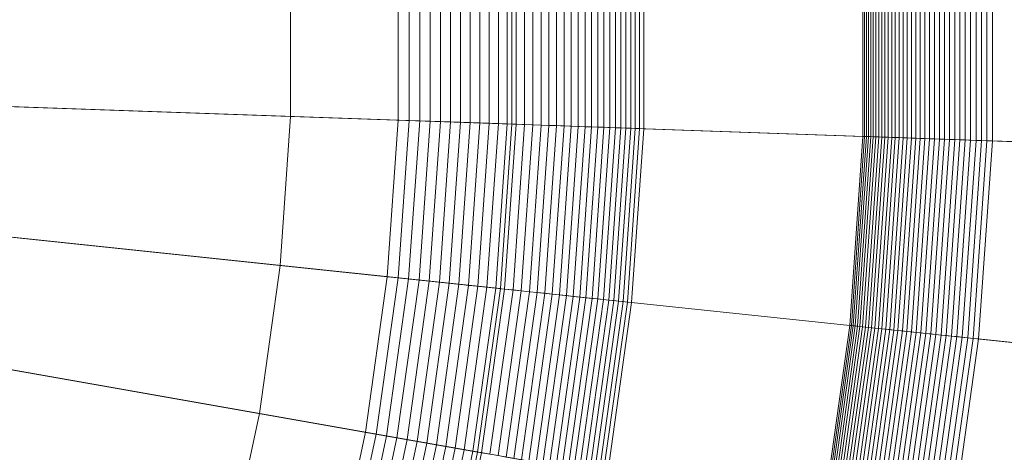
# Model space of a CAD drawing. Header units: millimetres. Extents: x -219 to 220, y -220 to 220.
# Tile 109 of 146: x 25.71 to 39.04, y -5.6 to 0.26. Entities that reach past the tile are written whole.
import ezdxf

# ---------------------------------------------------------------- set-up
doc = ezdxf.new("R2010")
doc.units = ezdxf.units.MM
doc.layers.add('LUCIDO_1', color=1, linetype='Continuous', lineweight=20, true_color=0xff0000)
doc.layers.add('Nessuna', color=7, linetype='Continuous', lineweight=9)

# ---------------------------------------------------------------- blocks, each defined once
blk = doc.blocks.new('Group-1')
at = {"layer": 'Nessuna', "color": 250, "linetype": 'Continuous', "lineweight": 20, "true_color": 0x444444, "transparency": 33554687}
for points in [[(0.392, -0.041, -69.941), (26.922, 17.853, -69.941), (25.609, 19.66, -69.941)], [(0.392, -0.041, -69.941), (28.105, 15.959, -69.941), (26.922, 17.853, -69.941)], [(0.392, -0.041, -69.941), (29.154, 13.987, -69.941), (28.105, 15.959, -69.941)], [(0.392, -0.041, -69.941), (30.062, 11.946, -69.941), (29.154, 13.987, -69.941)], [(0.392, -0.041, -69.941), (30.826, 9.847, -69.941), (30.062, 11.946, -69.941)], [(0.392, -0.041, -69.941), (31.442, 7.7, -69.941), (30.826, 9.847, -69.941)], [(0.392, -0.041, -69.941), (31.906, 5.516, -69.941), (31.442, 7.7, -69.941)], [(0.392, -0.041, -69.941), (32.217, 3.304, -69.941), (31.906, 5.516, -69.941)], [(0.392, -0.041, -69.941), (32.373, 1.076, -69.941), (32.217, 3.304, -69.941)], [(0.392, -0.041, -69.941), (32.373, -1.158, -69.941), (32.373, 1.076, -69.941)], [(32.373, 1.076, -74.941), (32.373, -1.158, -74.941), (29.375, -1.053, -77.941), (29.375, 0.971, -77.941)], [(32.373, 1.076, -69.941), (32.373, -1.158, -69.941), (32.373, -1.158, -74.941), (32.373, 1.076, -74.941)], [(29.375, 0.971, -77.941), (29.375, -1.053, -77.941), (17.382, -0.634, -77.941), (17.382, 0.552, -77.941)], [(0.392, -0.041, -69.941), (25.609, -19.742, -69.941), (26.922, -17.935, -69.941)], [(0.392, -0.041, -69.941), (26.922, -17.935, -69.941), (28.105, -16.041, -69.941)], [(0.392, -0.041, -69.941), (28.105, -16.041, -69.941), (29.154, -14.069, -69.941)], [(0.392, -0.041, -69.941), (29.154, -14.069, -69.941), (30.062, -12.029, -69.941)], [(0.392, -0.041, -69.941), (30.062, -12.029, -69.941), (30.826, -9.93, -69.941)], [(0.392, -0.041, -69.941), (30.826, -9.93, -69.941), (31.442, -7.783, -69.941)], [(0.392, -0.041, -69.941), (31.442, -7.783, -69.941), (31.906, -5.598, -69.941)], [(0.392, -0.041, -69.941), (31.906, -5.598, -69.941), (32.217, -3.386, -69.941)], [(0.392, -0.041, -69.941), (32.217, -3.386, -69.941), (32.373, -1.158, -69.941)], [(29.375, -1.053, -77.941), (29.233, -3.072, -77.941), (17.299, -1.818, -77.941), (17.382, -0.634, -77.941)], [(32.373, -1.158, -74.941), (32.217, -3.386, -74.941), (29.233, -3.072, -77.941), (29.375, -1.053, -77.941)], [(32.373, -1.158, -69.941), (32.217, -3.386, -69.941), (32.217, -3.386, -74.941), (32.373, -1.158, -74.941)], [(29.233, -3.072, -77.941), (28.952, -5.077, -77.941), (17.134, -2.993, -77.941), (17.299, -1.818, -77.941)], [(28.952, -5.077, -77.941), (28.531, -7.057, -77.941), (16.887, -4.154, -77.941), (17.134, -2.993, -77.941)], [(32.217, -3.386, -74.941), (31.906, -5.598, -74.941), (28.952, -5.077, -77.941), (29.233, -3.072, -77.941)], [(32.217, -3.386, -69.941), (31.906, -5.598, -69.941), (31.906, -5.598, -74.941), (32.217, -3.386, -74.941)], [(28.531, -7.057, -77.941), (27.973, -9.003, -77.941), (16.56, -5.294, -77.941), (16.887, -4.154, -77.941)], [(31.906, -5.598, -74.941), (31.442, -7.783, -74.941), (28.531, -7.057, -77.941), (28.952, -5.077, -77.941)], [(27.973, -9.003, -77.941), (27.281, -10.905, -77.941), (16.154, -6.409, -77.941), (16.56, -5.294, -77.941)], [(31.906, -5.598, -69.941), (31.442, -7.783, -69.941), (31.442, -7.783, -74.941), (31.906, -5.598, -74.941)]]:
    blk.add_3dface(points, dxfattribs=at)
at = {"layer": 'Nessuna', "color": 7, "linetype": 'Continuous', "lineweight": 9, "transparency": 33554687}
for points in [[(38.885, 1.303, -70.282), (38.885, -1.385, -70.282), (51.461, -1.824, -69.262), (51.461, 1.742, -69.262)], [(40.368, 1.355, -97.712), (40.368, -1.437, -97.712), (23.378, -0.844, -97.712), (23.378, 0.762, -97.712)], [(34.159, 1.138, -81.761), (34.159, -1.22, -81.761), (37.13, -1.324, -71.709), (37.13, 1.242, -71.709)], [(37.13, 1.242, -71.709), (37.13, -1.324, -71.709), (37.152, -1.325, -71.637), (37.152, 1.243, -71.637)], [(37.152, 1.243, -71.637), (37.152, -1.325, -71.637), (37.178, -1.326, -71.566), (37.178, 1.243, -71.566)], [(37.178, 1.243, -71.566), (37.178, -1.326, -71.566), (37.205, -1.327, -71.497), (37.205, 1.244, -71.497)], [(37.205, 1.244, -71.497), (37.205, -1.327, -71.497), (37.236, -1.328, -71.428), (37.236, 1.245, -71.428)], [(37.236, 1.245, -71.428), (37.236, -1.328, -71.428), (37.269, -1.329, -71.361), (37.269, 1.247, -71.361)], [(37.269, 1.247, -71.361), (37.269, -1.329, -71.361), (37.305, -1.33, -71.294), (37.305, 1.248, -71.294)], [(37.305, 1.248, -71.294), (37.305, -1.33, -71.294), (37.343, -1.331, -71.23), (37.343, 1.249, -71.23)], [(37.343, 1.249, -71.23), (37.343, -1.331, -71.23), (37.383, -1.333, -71.166), (37.383, 1.251, -71.166)], [(37.383, 1.251, -71.166), (37.383, -1.333, -71.166), (37.426, -1.334, -71.105), (37.426, 1.252, -71.105)], [(37.426, 1.252, -71.105), (37.426, -1.334, -71.105), (37.471, -1.336, -71.044), (37.471, 1.254, -71.044)], [(37.471, 1.254, -71.044), (37.471, -1.336, -71.044), (37.519, -1.338, -70.986), (37.519, 1.255, -70.986)], [(37.519, 1.255, -70.986), (37.519, -1.338, -70.986), (37.568, -1.339, -70.93), (37.568, 1.257, -70.93)], [(37.568, 1.257, -70.93), (37.568, -1.339, -70.93), (37.62, -1.341, -70.875), (37.62, 1.259, -70.875)], [(37.62, 1.259, -70.875), (37.62, -1.341, -70.875), (37.673, -1.343, -70.822), (37.673, 1.261, -70.822)], [(37.673, 1.261, -70.822), (37.673, -1.343, -70.822), (37.729, -1.345, -70.772), (37.729, 1.263, -70.772)], [(37.729, 1.263, -70.772), (37.729, -1.345, -70.772), (37.786, -1.347, -70.723), (37.786, 1.265, -70.723)], [(37.786, 1.265, -70.723), (37.786, -1.347, -70.723), (37.845, -1.349, -70.677), (37.845, 1.267, -70.677)], [(37.845, 1.267, -70.677), (37.845, -1.349, -70.677), (37.906, -1.351, -70.633), (37.906, 1.269, -70.633)], [(37.906, 1.269, -70.633), (37.906, -1.351, -70.633), (37.969, -1.353, -70.591), (37.969, 1.271, -70.591)], [(37.969, 1.271, -70.591), (37.969, -1.353, -70.591), (38.033, -1.356, -70.552), (38.033, 1.273, -70.552)], [(38.033, 1.273, -70.552), (38.033, -1.356, -70.552), (38.098, -1.358, -70.515), (38.098, 1.276, -70.515)], [(38.098, 1.276, -70.515), (38.098, -1.358, -70.515), (38.165, -1.36, -70.481), (38.165, 1.278, -70.481)], [(38.165, 1.278, -70.481), (38.165, -1.36, -70.481), (38.233, -1.363, -70.449), (38.233, 1.28, -70.449)], [(38.233, 1.28, -70.449), (38.233, -1.363, -70.449), (38.302, -1.365, -70.42), (38.302, 1.283, -70.42)], [(38.302, 1.283, -70.42), (38.302, -1.365, -70.42), (38.372, -1.367, -70.393), (38.372, 1.285, -70.393)], [(38.372, 1.285, -70.393), (38.372, -1.367, -70.393), (38.444, -1.37, -70.369), (38.444, 1.288, -70.369)], [(38.444, 1.288, -70.369), (38.444, -1.37, -70.369), (38.516, -1.372, -70.348), (38.516, 1.29, -70.348)], [(38.516, 1.29, -70.348), (38.516, -1.372, -70.348), (38.588, -1.375, -70.329), (38.588, 1.293, -70.329)], [(38.588, 1.293, -70.329), (38.588, -1.375, -70.329), (38.662, -1.378, -70.313), (38.662, 1.295, -70.313)], [(38.662, 1.295, -70.313), (38.662, -1.378, -70.313), (38.736, -1.38, -70.3), (38.736, 1.298, -70.3)], [(38.736, 1.298, -70.3), (38.736, -1.38, -70.3), (38.81, -1.383, -70.29), (38.81, 1.3, -70.29)], [(38.81, 1.3, -70.29), (38.81, -1.383, -70.29), (38.885, -1.385, -70.282), (38.885, 1.303, -70.282)], [(32.065, 1.065, -85.546), (32.065, -1.147, -85.546), (32.19, -1.151, -85.403), (32.19, 1.069, -85.403)], [(32.19, 1.069, -85.403), (32.19, -1.151, -85.403), (32.311, -1.156, -85.257), (32.311, 1.074, -85.257)], [(32.311, 1.074, -85.257), (32.311, -1.156, -85.257), (32.429, -1.16, -85.109), (32.429, 1.078, -85.109)], [(32.429, 1.078, -85.109), (32.429, -1.16, -85.109), (32.545, -1.164, -84.959), (32.545, 1.082, -84.959)], [(32.545, 1.082, -84.959), (32.545, -1.164, -84.959), (32.658, -1.168, -84.807), (32.658, 1.086, -84.807)], [(32.658, 1.086, -84.807), (32.658, -1.168, -84.807), (32.768, -1.172, -84.652), (32.768, 1.089, -84.652)], [(32.768, 1.089, -84.652), (32.768, -1.172, -84.652), (32.875, -1.175, -84.496), (32.875, 1.093, -84.496)], [(32.875, 1.093, -84.496), (32.875, -1.175, -84.496), (32.979, -1.179, -84.337), (32.979, 1.097, -84.337)], [(32.979, 1.097, -84.337), (32.979, -1.179, -84.337), (33.08, -1.183, -84.177), (33.08, 1.1, -84.177)], [(33.08, 1.1, -84.177), (33.08, -1.183, -84.177), (33.178, -1.186, -84.015), (33.178, 1.104, -84.015)], [(33.178, 1.104, -84.015), (33.178, -1.186, -84.015), (33.273, -1.189, -83.851), (33.273, 1.107, -83.851)], [(33.273, 1.107, -83.851), (33.273, -1.189, -83.851), (33.365, -1.193, -83.685), (33.365, 1.11, -83.685)], [(33.365, 1.11, -83.685), (33.365, -1.193, -83.685), (33.453, -1.196, -83.517), (33.453, 1.113, -83.517)], [(33.453, 1.113, -83.517), (33.453, -1.196, -83.517), (33.539, -1.199, -83.348), (33.539, 1.116, -83.348)], [(33.539, 1.116, -83.348), (33.539, -1.199, -83.348), (33.621, -1.201, -83.177), (33.621, 1.119, -83.177)], [(33.621, 1.119, -83.177), (33.621, -1.201, -83.177), (33.7, -1.204, -83.005), (33.7, 1.122, -83.005)], [(33.7, 1.122, -83.005), (33.7, -1.204, -83.005), (33.776, -1.207, -82.831), (33.776, 1.125, -82.831)], [(33.776, 1.125, -82.831), (33.776, -1.207, -82.831), (33.848, -1.209, -82.656), (33.848, 1.127, -82.656)], [(33.848, 1.127, -82.656), (33.848, -1.209, -82.656), (33.917, -1.212, -82.479), (33.917, 1.13, -82.479)], [(33.917, 1.13, -82.479), (33.917, -1.212, -82.479), (33.983, -1.214, -82.301), (33.983, 1.132, -82.301)], [(33.983, 1.132, -82.301), (33.983, -1.214, -82.301), (34.045, -1.216, -82.122), (34.045, 1.134, -82.122)], [(34.045, 1.134, -82.122), (34.045, -1.216, -82.122), (34.104, -1.218, -81.942), (34.104, 1.136, -81.942)], [(34.104, 1.136, -81.942), (34.104, -1.218, -81.942), (34.159, -1.22, -81.761), (34.159, 1.138, -81.761)], [(23.378, 0.762, -92.712), (23.378, -0.844, -92.712), (30.833, -1.104, -86.722), (30.833, 1.022, -86.722)], [(30.833, 1.022, -86.722), (30.833, -1.104, -86.722), (30.98, -1.109, -86.602), (30.98, 1.027, -86.602)], [(30.98, 1.027, -86.602), (30.98, -1.109, -86.602), (31.124, -1.114, -86.479), (31.124, 1.032, -86.479)], [(31.124, 1.032, -86.479), (31.124, -1.114, -86.479), (31.266, -1.119, -86.354), (31.266, 1.037, -86.354)], [(31.266, 1.037, -86.354), (31.266, -1.119, -86.354), (31.405, -1.124, -86.226), (31.405, 1.042, -86.226)], [(31.405, 1.042, -86.226), (31.405, -1.124, -86.226), (31.543, -1.129, -86.095), (31.543, 1.047, -86.095)], [(31.543, 1.047, -86.095), (31.543, -1.129, -86.095), (31.677, -1.134, -85.961), (31.677, 1.051, -85.961)], [(31.677, 1.051, -85.961), (31.677, -1.134, -85.961), (31.809, -1.138, -85.825), (31.809, 1.056, -85.825)], [(31.809, 1.056, -85.825), (31.809, -1.138, -85.825), (31.939, -1.143, -85.687), (31.939, 1.061, -85.687)], [(31.939, 1.061, -85.687), (31.939, -1.143, -85.687), (32.065, -1.147, -85.546), (32.065, 1.065, -85.546)], [(23.378, -0.844, -92.712), (23.266, -2.445, -92.712), (30.685, -3.225, -86.722), (30.833, -1.104, -86.722)], [(40.368, -1.437, -97.712), (40.173, -4.222, -97.712), (23.266, -2.445, -97.712), (23.378, -0.844, -97.712)], [(30.833, -1.104, -86.722), (30.685, -3.225, -86.722), (30.831, -3.24, -86.602), (30.98, -1.109, -86.602)], [(30.98, -1.109, -86.602), (30.831, -3.24, -86.602), (30.974, -3.255, -86.479), (31.124, -1.114, -86.479)], [(31.124, -1.114, -86.479), (30.974, -3.255, -86.479), (31.116, -3.27, -86.354), (31.266, -1.119, -86.354)], [(31.266, -1.119, -86.354), (31.116, -3.27, -86.354), (31.254, -3.285, -86.226), (31.405, -1.124, -86.226)], [(31.405, -1.124, -86.226), (31.254, -3.285, -86.226), (31.391, -3.299, -86.095), (31.543, -1.129, -86.095)], [(31.543, -1.129, -86.095), (31.391, -3.299, -86.095), (31.525, -3.313, -85.961), (31.677, -1.134, -85.961)], [(31.677, -1.134, -85.961), (31.525, -3.313, -85.961), (31.656, -3.327, -85.825), (31.809, -1.138, -85.825)], [(31.809, -1.138, -85.825), (31.656, -3.327, -85.825), (31.785, -3.341, -85.687), (31.939, -1.143, -85.687)], [(31.939, -1.143, -85.687), (31.785, -3.341, -85.687), (31.911, -3.354, -85.546), (32.065, -1.147, -85.546)], [(32.065, -1.147, -85.546), (31.911, -3.354, -85.546), (32.035, -3.367, -85.403), (32.19, -1.151, -85.403)], [(32.19, -1.151, -85.403), (32.035, -3.367, -85.403), (32.155, -3.38, -85.257), (32.311, -1.156, -85.257)], [(32.311, -1.156, -85.257), (32.155, -3.38, -85.257), (32.273, -3.392, -85.109), (32.429, -1.16, -85.109)], [(32.429, -1.16, -85.109), (32.273, -3.392, -85.109), (32.389, -3.404, -84.959), (32.545, -1.164, -84.959)], [(32.545, -1.164, -84.959), (32.389, -3.404, -84.959), (32.501, -3.416, -84.807), (32.658, -1.168, -84.807)], [(32.658, -1.168, -84.807), (32.501, -3.416, -84.807), (32.61, -3.427, -84.652), (32.768, -1.172, -84.652)], [(32.768, -1.172, -84.652), (32.61, -3.427, -84.652), (32.717, -3.439, -84.496), (32.875, -1.175, -84.496)], [(32.875, -1.175, -84.496), (32.717, -3.439, -84.496), (32.82, -3.449, -84.337), (32.979, -1.179, -84.337)], [(32.979, -1.179, -84.337), (32.82, -3.449, -84.337), (32.921, -3.46, -84.177), (33.08, -1.183, -84.177)], [(33.08, -1.183, -84.177), (32.921, -3.46, -84.177), (33.019, -3.47, -84.015), (33.178, -1.186, -84.015)], [(33.178, -1.186, -84.015), (33.019, -3.47, -84.015), (33.113, -3.48, -83.851), (33.273, -1.189, -83.851)], [(33.273, -1.189, -83.851), (33.113, -3.48, -83.851), (33.204, -3.49, -83.685), (33.365, -1.193, -83.685)], [(33.365, -1.193, -83.685), (33.204, -3.49, -83.685), (33.292, -3.499, -83.517), (33.453, -1.196, -83.517)], [(33.453, -1.196, -83.517), (33.292, -3.499, -83.517), (33.377, -3.508, -83.348), (33.539, -1.199, -83.348)], [(33.539, -1.199, -83.348), (33.377, -3.508, -83.348), (33.459, -3.517, -83.177), (33.621, -1.201, -83.177)], [(33.621, -1.201, -83.177), (33.459, -3.517, -83.177), (33.538, -3.525, -83.005), (33.7, -1.204, -83.005)], [(33.7, -1.204, -83.005), (33.538, -3.525, -83.005), (33.613, -3.533, -82.831), (33.776, -1.207, -82.831)], [(33.776, -1.207, -82.831), (33.613, -3.533, -82.831), (33.685, -3.54, -82.656), (33.848, -1.209, -82.656)], [(33.848, -1.209, -82.656), (33.685, -3.54, -82.656), (33.754, -3.548, -82.479), (33.917, -1.212, -82.479)], [(33.917, -1.212, -82.479), (33.754, -3.548, -82.479), (33.819, -3.554, -82.301), (33.983, -1.214, -82.301)], [(33.983, -1.214, -82.301), (33.819, -3.554, -82.301), (33.881, -3.561, -82.122), (34.045, -1.216, -82.122)], [(34.045, -1.216, -82.122), (33.881, -3.561, -82.122), (33.94, -3.567, -81.942), (34.104, -1.218, -81.942)], [(34.104, -1.218, -81.942), (33.94, -3.567, -81.942), (33.995, -3.573, -81.761), (34.159, -1.22, -81.761)], [(34.159, -1.22, -81.761), (33.995, -3.573, -81.761), (36.951, -3.884, -71.709), (37.13, -1.324, -71.709)], [(37.13, -1.324, -71.709), (36.951, -3.884, -71.709), (36.973, -3.886, -71.637), (37.152, -1.325, -71.637)], [(37.152, -1.325, -71.637), (36.973, -3.886, -71.637), (36.998, -3.889, -71.566), (37.178, -1.326, -71.566)], [(37.178, -1.326, -71.566), (36.998, -3.889, -71.566), (37.026, -3.891, -71.497), (37.205, -1.327, -71.497)], [(37.205, -1.327, -71.497), (37.026, -3.891, -71.497), (37.057, -3.895, -71.428), (37.236, -1.328, -71.428)], [(37.236, -1.328, -71.428), (37.057, -3.895, -71.428), (37.089, -3.898, -71.361), (37.269, -1.329, -71.361)], [(37.269, -1.329, -71.361), (37.089, -3.898, -71.361), (37.125, -3.902, -71.294), (37.305, -1.33, -71.294)], [(37.305, -1.33, -71.294), (37.125, -3.902, -71.294), (37.163, -3.906, -71.23), (37.343, -1.331, -71.23)], [(37.343, -1.331, -71.23), (37.163, -3.906, -71.23), (37.203, -3.91, -71.166), (37.383, -1.333, -71.166)], [(37.383, -1.333, -71.166), (37.203, -3.91, -71.166), (37.246, -3.915, -71.105), (37.426, -1.334, -71.105)], [(37.426, -1.334, -71.105), (37.246, -3.915, -71.105), (37.291, -3.919, -71.044), (37.471, -1.336, -71.044)], [(37.471, -1.336, -71.044), (37.291, -3.919, -71.044), (37.338, -3.924, -70.986), (37.519, -1.338, -70.986)], [(37.519, -1.338, -70.986), (37.338, -3.924, -70.986), (37.387, -3.929, -70.93), (37.568, -1.339, -70.93)], [(37.568, -1.339, -70.93), (37.387, -3.929, -70.93), (37.438, -3.935, -70.875), (37.62, -1.341, -70.875)], [(37.62, -1.341, -70.875), (37.438, -3.935, -70.875), (37.492, -3.94, -70.822), (37.673, -1.343, -70.822)], [(37.673, -1.343, -70.822), (37.492, -3.94, -70.822), (37.547, -3.946, -70.772), (37.729, -1.345, -70.772)], [(37.729, -1.345, -70.772), (37.547, -3.946, -70.772), (37.604, -3.952, -70.723), (37.786, -1.347, -70.723)], [(37.786, -1.347, -70.723), (37.604, -3.952, -70.723), (37.663, -3.958, -70.677), (37.845, -1.349, -70.677)], [(37.845, -1.349, -70.677), (37.663, -3.958, -70.677), (37.724, -3.965, -70.633), (37.906, -1.351, -70.633)], [(37.906, -1.351, -70.633), (37.724, -3.965, -70.633), (37.786, -3.971, -70.591), (37.969, -1.353, -70.591)], [(37.969, -1.353, -70.591), (37.786, -3.971, -70.591), (37.849, -3.978, -70.552), (38.033, -1.356, -70.552)], [(38.033, -1.356, -70.552), (37.849, -3.978, -70.552), (37.915, -3.985, -70.515), (38.098, -1.358, -70.515)], [(38.098, -1.358, -70.515), (37.915, -3.985, -70.515), (37.981, -3.992, -70.481), (38.165, -1.36, -70.481)], [(38.165, -1.36, -70.481), (37.981, -3.992, -70.481), (38.049, -3.999, -70.449), (38.233, -1.363, -70.449)], [(38.233, -1.363, -70.449), (38.049, -3.999, -70.449), (38.117, -4.006, -70.42), (38.302, -1.365, -70.42)], [(38.302, -1.365, -70.42), (38.117, -4.006, -70.42), (38.187, -4.014, -70.393), (38.372, -1.367, -70.393)], [(38.372, -1.367, -70.393), (38.187, -4.014, -70.393), (38.258, -4.021, -70.369), (38.444, -1.37, -70.369)], [(38.444, -1.37, -70.369), (38.258, -4.021, -70.369), (38.33, -4.029, -70.348), (38.516, -1.372, -70.348)], [(38.516, -1.372, -70.348), (38.33, -4.029, -70.348), (38.402, -4.036, -70.329), (38.588, -1.375, -70.329)], [(38.588, -1.375, -70.329), (38.402, -4.036, -70.329), (38.475, -4.044, -70.313), (38.662, -1.378, -70.313)], [(38.662, -1.378, -70.313), (38.475, -4.044, -70.313), (38.549, -4.052, -70.3), (38.736, -1.38, -70.3)], [(38.736, -1.38, -70.3), (38.549, -4.052, -70.3), (38.623, -4.059, -70.29), (38.81, -1.383, -70.29)], [(38.81, -1.383, -70.29), (38.623, -4.059, -70.29), (38.697, -4.067, -70.282), (38.885, -1.385, -70.282)], [(38.885, -1.385, -70.282), (38.697, -4.067, -70.282), (51.212, -5.383, -69.262), (51.461, -1.824, -69.262)], [(23.266, -2.445, -92.712), (23.043, -4.035, -92.712), (30.389, -5.33, -86.722), (30.685, -3.225, -86.722)], [(40.173, -4.222, -97.712), (39.785, -6.987, -97.712), (23.043, -4.035, -97.712), (23.266, -2.445, -97.712)], [(30.685, -3.225, -86.722), (30.389, -5.33, -86.722), (30.533, -5.356, -86.602), (30.831, -3.24, -86.602)], [(30.831, -3.24, -86.602), (30.533, -5.356, -86.602), (30.676, -5.381, -86.479), (30.974, -3.255, -86.479)], [(30.974, -3.255, -86.479), (30.676, -5.381, -86.479), (30.815, -5.406, -86.354), (31.116, -3.27, -86.354)], [(31.116, -3.27, -86.354), (30.815, -5.406, -86.354), (30.953, -5.43, -86.226), (31.254, -3.285, -86.226)], [(31.254, -3.285, -86.226), (30.953, -5.43, -86.226), (31.088, -5.454, -86.095), (31.391, -3.299, -86.095)], [(31.391, -3.299, -86.095), (31.088, -5.454, -86.095), (31.221, -5.477, -85.961), (31.525, -3.313, -85.961)], [(31.525, -3.313, -85.961), (31.221, -5.477, -85.961), (31.351, -5.5, -85.825), (31.656, -3.327, -85.825)], [(31.656, -3.327, -85.825), (31.351, -5.5, -85.825), (31.478, -5.522, -85.687), (31.785, -3.341, -85.687)], [(31.785, -3.341, -85.687), (31.478, -5.522, -85.687), (31.603, -5.544, -85.546), (31.911, -3.354, -85.546)], [(31.911, -3.354, -85.546), (31.603, -5.544, -85.546), (31.726, -5.566, -85.403), (32.035, -3.367, -85.403)], [(32.035, -3.367, -85.403), (31.726, -5.566, -85.403), (31.845, -5.587, -85.257), (32.155, -3.38, -85.257)], [(32.155, -3.38, -85.257), (31.845, -5.587, -85.257), (31.962, -5.608, -85.109), (32.273, -3.392, -85.109)], [(32.273, -3.392, -85.109), (31.962, -5.608, -85.109), (32.076, -5.628, -84.959), (32.389, -3.404, -84.959)], [(32.389, -3.404, -84.959), (32.076, -5.628, -84.959), (32.187, -5.647, -84.807), (32.501, -3.416, -84.807)], [(32.501, -3.416, -84.807), (32.187, -5.647, -84.807), (32.296, -5.667, -84.652), (32.61, -3.427, -84.652)], [(32.61, -3.427, -84.652), (32.296, -5.667, -84.652), (32.401, -5.685, -84.496), (32.717, -3.439, -84.496)], [(32.717, -3.439, -84.496), (32.401, -5.685, -84.496), (32.504, -5.703, -84.337), (32.82, -3.449, -84.337)], [(32.82, -3.449, -84.337), (32.504, -5.703, -84.337), (32.603, -5.721, -84.177), (32.921, -3.46, -84.177)], [(32.921, -3.46, -84.177), (32.603, -5.721, -84.177), (32.7, -5.738, -84.015), (33.019, -3.47, -84.015)], [(33.019, -3.47, -84.015), (32.7, -5.738, -84.015), (32.793, -5.754, -83.851), (33.113, -3.48, -83.851)], [(33.113, -3.48, -83.851), (32.793, -5.754, -83.851), (32.884, -5.77, -83.685), (33.204, -3.49, -83.685)], [(33.204, -3.49, -83.685), (32.884, -5.77, -83.685), (32.971, -5.786, -83.517), (33.292, -3.499, -83.517)], [(33.292, -3.499, -83.517), (32.971, -5.786, -83.517), (33.055, -5.8, -83.348), (33.377, -3.508, -83.348)], [(33.377, -3.508, -83.348), (33.055, -5.8, -83.348), (33.136, -5.815, -83.177), (33.459, -3.517, -83.177)], [(33.459, -3.517, -83.177), (33.136, -5.815, -83.177), (33.214, -5.828, -83.005), (33.538, -3.525, -83.005)], [(33.538, -3.525, -83.005), (33.214, -5.828, -83.005), (33.289, -5.842, -82.831), (33.613, -3.533, -82.831)], [(33.613, -3.533, -82.831), (33.289, -5.842, -82.831), (33.36, -5.854, -82.656), (33.685, -3.54, -82.656)], [(33.685, -3.54, -82.656), (33.36, -5.854, -82.656), (33.428, -5.866, -82.479), (33.754, -3.548, -82.479)], [(33.754, -3.548, -82.479), (33.428, -5.866, -82.479), (33.493, -5.878, -82.301), (33.819, -3.554, -82.301)], [(33.819, -3.554, -82.301), (33.493, -5.878, -82.301), (33.554, -5.888, -82.122), (33.881, -3.561, -82.122)], [(33.881, -3.561, -82.122), (33.554, -5.888, -82.122), (33.612, -5.899, -81.942), (33.94, -3.567, -81.942)], [(33.94, -3.567, -81.942), (33.612, -5.899, -81.942), (33.667, -5.908, -81.761), (33.995, -3.573, -81.761)], [(33.995, -3.573, -81.761), (33.667, -5.908, -81.761), (36.593, -6.424, -71.709), (36.951, -3.884, -71.709)], [(36.951, -3.884, -71.709), (36.593, -6.424, -71.709), (36.616, -6.428, -71.637), (36.973, -3.886, -71.637)], [(36.973, -3.886, -71.637), (36.616, -6.428, -71.637), (36.641, -6.433, -71.566), (36.998, -3.889, -71.566)], [(36.998, -3.889, -71.566), (36.641, -6.433, -71.566), (36.668, -6.438, -71.497), (37.026, -3.891, -71.497)], [(37.026, -3.891, -71.497), (36.668, -6.438, -71.497), (36.698, -6.443, -71.428), (37.057, -3.895, -71.428)], [(37.057, -3.895, -71.428), (36.698, -6.443, -71.428), (36.731, -6.449, -71.361), (37.089, -3.898, -71.361)], [(37.089, -3.898, -71.361), (36.731, -6.449, -71.361), (36.766, -6.455, -71.294), (37.125, -3.902, -71.294)], [(37.125, -3.902, -71.294), (36.766, -6.455, -71.294), (36.804, -6.461, -71.23), (37.163, -3.906, -71.23)], [(37.163, -3.906, -71.23), (36.804, -6.461, -71.23), (36.844, -6.468, -71.166), (37.203, -3.91, -71.166)], [(37.203, -3.91, -71.166), (36.844, -6.468, -71.166), (36.886, -6.476, -71.105), (37.246, -3.915, -71.105)], [(37.246, -3.915, -71.105), (36.886, -6.476, -71.105), (36.93, -6.484, -71.044), (37.291, -3.919, -71.044)], [(37.291, -3.919, -71.044), (36.93, -6.484, -71.044), (36.977, -6.492, -70.986), (37.338, -3.924, -70.986)], [(37.338, -3.924, -70.986), (36.977, -6.492, -70.986), (37.026, -6.501, -70.93), (37.387, -3.929, -70.93)], [(37.387, -3.929, -70.93), (37.026, -6.501, -70.93), (37.076, -6.51, -70.875), (37.438, -3.935, -70.875)], [(37.438, -3.935, -70.875), (37.076, -6.51, -70.875), (37.129, -6.519, -70.822), (37.492, -3.94, -70.822)], [(37.492, -3.94, -70.822), (37.129, -6.519, -70.822), (37.184, -6.528, -70.772), (37.547, -3.946, -70.772)], [(37.547, -3.946, -70.772), (37.184, -6.528, -70.772), (37.241, -6.538, -70.723), (37.604, -3.952, -70.723)], [(37.604, -3.952, -70.723), (37.241, -6.538, -70.723), (37.299, -6.549, -70.677), (37.663, -3.958, -70.677)], [(37.663, -3.958, -70.677), (37.299, -6.549, -70.677), (37.359, -6.559, -70.633), (37.724, -3.965, -70.633)], [(37.724, -3.965, -70.633), (37.359, -6.559, -70.633), (37.42, -6.57, -70.591), (37.786, -3.971, -70.591)], [(37.786, -3.971, -70.591), (37.42, -6.57, -70.591), (37.484, -6.581, -70.552), (37.849, -3.978, -70.552)], [(37.849, -3.978, -70.552), (37.484, -6.581, -70.552), (37.548, -6.593, -70.515), (37.915, -3.985, -70.515)], [(37.915, -3.985, -70.515), (37.548, -6.593, -70.515), (37.614, -6.604, -70.481), (37.981, -3.992, -70.481)], [(37.981, -3.992, -70.481), (37.614, -6.604, -70.481), (37.681, -6.616, -70.449), (38.049, -3.999, -70.449)], [(38.049, -3.999, -70.449), (37.681, -6.616, -70.449), (37.749, -6.628, -70.42), (38.117, -4.006, -70.42)], [(23.043, -4.035, -92.712), (22.709, -5.605, -92.712), (29.947, -7.41, -86.722), (30.389, -5.33, -86.722)], [(39.785, -6.987, -97.712), (39.204, -9.718, -97.712), (22.709, -5.605, -97.712), (23.043, -4.035, -97.712)], [(38.117, -4.006, -70.42), (37.749, -6.628, -70.42), (37.818, -6.64, -70.393), (38.187, -4.014, -70.393)], [(38.187, -4.014, -70.393), (37.818, -6.64, -70.393), (37.888, -6.653, -70.369), (38.258, -4.021, -70.369)], [(38.258, -4.021, -70.369), (37.888, -6.653, -70.369), (37.959, -6.665, -70.348), (38.33, -4.029, -70.348)], [(38.33, -4.029, -70.348), (37.959, -6.665, -70.348), (38.031, -6.678, -70.329), (38.402, -4.036, -70.329)], [(38.402, -4.036, -70.329), (38.031, -6.678, -70.329), (38.103, -6.691, -70.313), (38.475, -4.044, -70.313)], [(38.475, -4.044, -70.313), (38.103, -6.691, -70.313), (38.176, -6.703, -70.3), (38.549, -4.052, -70.3)], [(38.549, -4.052, -70.3), (38.176, -6.703, -70.3), (38.25, -6.716, -70.29), (38.623, -4.059, -70.29)], [(38.623, -4.059, -70.29), (38.25, -6.716, -70.29), (38.323, -6.729, -70.282), (38.697, -4.067, -70.282)], [(38.697, -4.067, -70.282), (38.323, -6.729, -70.282), (50.716, -8.915, -69.262), (51.212, -5.383, -69.262)], [(30.389, -5.33, -86.722), (29.947, -7.41, -86.722), (30.089, -7.445, -86.602), (30.533, -5.356, -86.602)], [(30.533, -5.356, -86.602), (30.089, -7.445, -86.602), (30.229, -7.48, -86.479), (30.676, -5.381, -86.479)], [(30.676, -5.381, -86.479), (30.229, -7.48, -86.479), (30.367, -7.515, -86.354), (30.815, -5.406, -86.354)], [(30.815, -5.406, -86.354), (30.367, -7.515, -86.354), (30.503, -7.548, -86.226), (30.953, -5.43, -86.226)], [(30.953, -5.43, -86.226), (30.503, -7.548, -86.226), (30.636, -7.582, -86.095), (31.088, -5.454, -86.095)], [(31.088, -5.454, -86.095), (30.636, -7.582, -86.095), (30.766, -7.614, -85.961), (31.221, -5.477, -85.961)], [(31.221, -5.477, -85.961), (30.766, -7.614, -85.961), (30.895, -7.646, -85.825), (31.351, -5.5, -85.825)], [(31.351, -5.5, -85.825), (30.895, -7.646, -85.825), (31.02, -7.678, -85.687), (31.478, -5.522, -85.687)], [(31.478, -5.522, -85.687), (31.02, -7.678, -85.687), (31.143, -7.708, -85.546), (31.603, -5.544, -85.546)], [(31.603, -5.544, -85.546), (31.143, -7.708, -85.546), (31.264, -7.738, -85.403), (31.726, -5.566, -85.403)], [(31.726, -5.566, -85.403), (31.264, -7.738, -85.403), (31.382, -7.768, -85.257), (31.845, -5.587, -85.257)], [(31.845, -5.587, -85.257), (31.382, -7.768, -85.257), (31.497, -7.796, -85.109), (31.962, -5.608, -85.109)]]:
    blk.add_3dface(points, dxfattribs=at)

msp = doc.modelspace()

# ---------------------------------------------------------------- block references
at = {"layer": 'LUCIDO_1', "color": 7, "transparency": 33554687}
msp.add_blockref('Group-1', (0, 0), dxfattribs=at)

doc.saveas('drawing.dxf')
